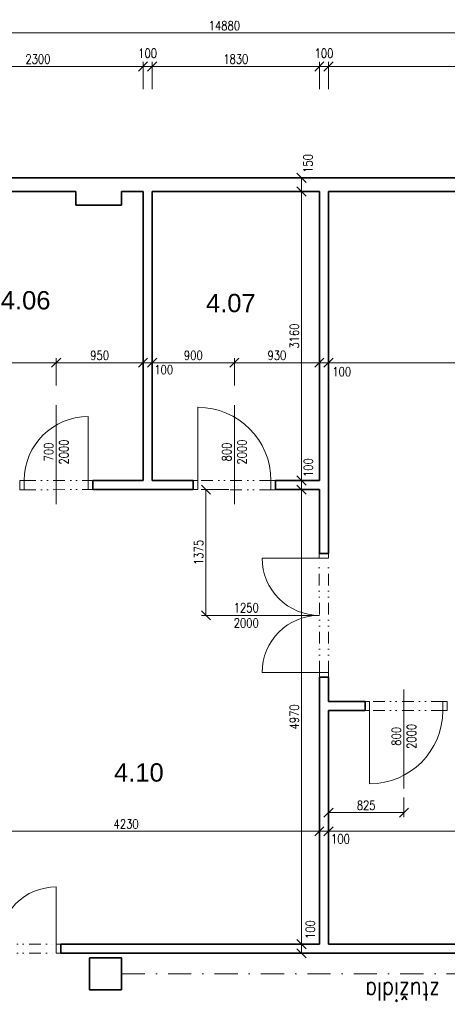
# Model space of a CAD drawing. Header units: millimetres. Extents: x -485339 to 286898, y -1189934 to 1602269.
# Tile 140 of 230: x -69405 to -64725, y -722336 to -711569. Entities that reach past the tile are written whole.
import ezdxf

# ---------------------------------------------------------------- set-up
doc = ezdxf.new("R2010")
doc.units = ezdxf.units.MM
doc.header["$LTSCALE"] = 10
doc.linetypes.add('DASHDOT', pattern=[25.4, 12.7, -6.35, 0, -6.35])
doc.linetypes.add('DĚLICÍ2', pattern=[15.875, 6.35, -3.175, 0, -3.175, 0, -3.175])
doc.layers.get('Defpoints').update_dxf_attribs({"lineweight": 0})
doc.layers.add('BOUR_DVEŘE', color=7, linetype='Continuous', lineweight=18, true_color=0x4ccd32)
for name, color, linetype, lineweight in [('St__otvory_dveře', 40, 'Continuous', 18), ('St_kóty', 132, 'Continuous', 18), ('St_plocha_místnosti', 250, 'Continuous', 18), ('St_popis_otvory', 40, 'Continuous', 18), ('St_čáry_obrys', 5, 'Continuous', 35), ('St_čáry_osy', 250, 'DASHDOT', 18), ('St_čáry_plné', 250, 'Continuous', 18)]:
    doc.layers.add(name, color=color, linetype=linetype, lineweight=lineweight)
doc.styles.add('Andy', font='arial.ttf')
doc.styles.get("Standard").update_dxf_attribs({"font": 'simplex.shx', "width": 0.8})
doc.dimstyles.new('stavebníM50 vnitřní', dxfattribs={"dimtxt": 100, "dimasz": 100, "dimexe": 50, "dimexo": 100, "dimgap": 30, "dimtad": 1, "dimdec": 0, "dimtxsty": 'Standard', "dimblk": 'OBLIQUE', "dimcen": 2.5, "dimclrd": 256, "dimclre": 256, "dimclrt": 256, "dimadec": 0, "dimazin": 0, "dimtfac": 1, "dimtdec": 0, "dimtmove": 2, "dimatfit": 2, "dimldrblk": 'OBLIQUE', "dimfxl": 250, "dimfxlon": 1, "dimlwd": -1, "dimlwe": -1, "dimarcsym": 0})

# ---------------------------------------------------------------- blocks, each defined once
blk = doc.blocks.new('G$CC1796412')
at = {"layer": 'St__otvory_dveře', "color": 0, "ltscale": 2}
blk.add_lwpolyline([(850, 1), (850, 801)], dxfattribs=at)
at = {"layer": 'St__otvory_dveře', "ltscale": 2}
for points in [[(50, 0), (0, 0), (0, -100), (50, -100)], [(900, 1), (850, 1), (850, -99), (900, -99)]]:
    blk.add_lwpolyline(points, close=True, dxfattribs=at)
at = {"layer": 'St__otvory_dveře', "linetype": 'DĚLICÍ2', "ltscale": 2}
for points in [[(50, 0), (850, 1)], [(50, -100), (850, -99)]]:
    blk.add_lwpolyline(points, dxfattribs=at)
at = {"layer": 'St__otvory_dveře', "color": 0, "ltscale": 2}
blk.add_arc((850, 1), 800, 90, 180, dxfattribs=at)
blk = doc.blocks.new('G$CB4A84410')
at = {"layer": 'St__otvory_dveře', "ltscale": 2}
for points in [[(100, -50), (100, 0), (0, 0), (0, -50)], [(101, -800), (101, -750), (1, -750), (1, -800)]]:
    blk.add_lwpolyline(points, close=True, dxfattribs=at)
at = {"layer": 'St__otvory_dveře', "linetype": 'DĚLICÍ2', "ltscale": 2}
for points in [[(0, -50), (1, -750)], [(100, -50), (101, -750)]]:
    blk.add_lwpolyline(points, dxfattribs=at)
at = {"layer": 'St__otvory_dveře', "color": 0, "ltscale": 2}
blk.add_lwpolyline([(101, -750), (801, -750)], dxfattribs=at)
blk.add_arc((101, -750), 700, 0, 90, dxfattribs=at)
blk = doc.blocks.new('G$CCBB459BE')
at = {"layer": 'St__otvory_dveře', "color": 0, "ltscale": 2}
for points in [[(50, 101), (50, 726)], [(1300, 101), (1300, 726)]]:
    blk.add_lwpolyline(points, dxfattribs=at)
at = {"layer": 'St__otvory_dveře', "ltscale": 2}
for points in [[(50, 100), (0, 100), (0, 0), (50, 0)], [(1350, 101), (1300, 101), (1300, 1), (1350, 1)]]:
    blk.add_lwpolyline(points, close=True, dxfattribs=at)
at = {"layer": 'St__otvory_dveře', "linetype": 'DĚLICÍ2', "ltscale": 2}
for points in [[(50, 100), (1300, 101)], [(50, 0), (1300, 1)]]:
    blk.add_lwpolyline(points, dxfattribs=at)
at = {"layer": 'St__otvory_dveře', "color": 0, "ltscale": 2}
for centre, start, end in [((50, 101), 359.9631, 90), ((1300, 101), 90, 180.0369)]:
    blk.add_arc(centre, 625, start, end, dxfattribs=at)
blk = doc.blocks.new('_OBLIQUE')
at = {"color": 0, "linetype": 'ByBlock'}
blk.add_line((-0.5, -0.5), (0.5, 0.5), dxfattribs=at)
blk = doc.blocks.new('*D5295')
at = {"layer": 'Defpoints', "color": 0}
for p in [(-68055, -712080), (-70355, -712736), (-68055, -712736)]:
    blk.add_point(p, dxfattribs=at)
at = {"layer": 'St_kóty'}
for p, q in [((-70355, -712330), (-70355, -712030)), ((-70355, -712080), (-68055, -712080)), ((-68055, -712330), (-68055, -712030))]:
    blk.add_line(p, q, dxfattribs=at)
at = {"layer": 'St_kóty', "linetype": 'ByBlock', "xscale": 100, "yscale": 100, "zscale": 100, "rotation": 180}
blk.add_blockref('_OBLIQUE', (-70355, -712080), dxfattribs=at)
at = {"layer": 'St_kóty', "linetype": 'ByBlock', "xscale": 100, "yscale": 100, "zscale": 100}
blk.add_blockref('_OBLIQUE', (-68055, -712080), dxfattribs=at)
at = {"layer": 'St_kóty', "insert": (-69205, -712000), "char_height": 100, "attachment_point": 5}
blk.add_mtext('2300', dxfattribs=at)
blk = doc.blocks.new('*D5296')
at = {"layer": 'Defpoints', "color": 0}
for p in [(-67955, -712080), (-68055, -712736), (-67955, -712736)]:
    blk.add_point(p, dxfattribs=at)
at = {"layer": 'St_kóty'}
for p, q in [((-68055, -712330), (-68055, -712030)), ((-68055, -712080), (-67955, -712080)), ((-67955, -712330), (-67955, -712030))]:
    blk.add_line(p, q, dxfattribs=at)
at = {"layer": 'St_kóty', "linetype": 'ByBlock', "xscale": 100, "yscale": 100, "zscale": 100, "rotation": 180}
blk.add_blockref('_OBLIQUE', (-68055, -712080), dxfattribs=at)
at = {"layer": 'St_kóty', "linetype": 'ByBlock', "xscale": 100, "yscale": 100, "zscale": 100}
blk.add_blockref('_OBLIQUE', (-67955, -712080), dxfattribs=at)
at = {"layer": 'St_kóty', "insert": (-68005, -711935), "char_height": 100, "attachment_point": 5}
blk.add_mtext('100', dxfattribs=at)
blk = doc.blocks.new('*D5297')
at = {"layer": 'Defpoints', "color": 0}
for p in [(-66125, -712080), (-67955, -712736), (-66125, -712736)]:
    blk.add_point(p, dxfattribs=at)
at = {"layer": 'St_kóty'}
for p, q in [((-67955, -712330), (-67955, -712030)), ((-67955, -712080), (-66125, -712080)), ((-66125, -712330), (-66125, -712030))]:
    blk.add_line(p, q, dxfattribs=at)
at = {"layer": 'St_kóty', "linetype": 'ByBlock', "xscale": 100, "yscale": 100, "zscale": 100, "rotation": 180}
blk.add_blockref('_OBLIQUE', (-67955, -712080), dxfattribs=at)
at = {"layer": 'St_kóty', "linetype": 'ByBlock', "xscale": 100, "yscale": 100, "zscale": 100}
blk.add_blockref('_OBLIQUE', (-66125, -712080), dxfattribs=at)
at = {"layer": 'St_kóty', "insert": (-67040, -712000), "char_height": 100, "attachment_point": 5}
blk.add_mtext('1830', dxfattribs=at)
blk = doc.blocks.new('*D5298')
at = {"layer": 'Defpoints', "color": 0}
for p in [(-66025, -712080), (-66125, -712736), (-66025, -712736)]:
    blk.add_point(p, dxfattribs=at)
at = {"layer": 'St_kóty'}
for p, q in [((-66125, -712330), (-66125, -712030)), ((-66125, -712080), (-66025, -712080)), ((-66025, -712330), (-66025, -712030))]:
    blk.add_line(p, q, dxfattribs=at)
at = {"layer": 'St_kóty', "linetype": 'ByBlock', "xscale": 100, "yscale": 100, "zscale": 100, "rotation": 180}
blk.add_blockref('_OBLIQUE', (-66125, -712080), dxfattribs=at)
at = {"layer": 'St_kóty', "linetype": 'ByBlock', "xscale": 100, "yscale": 100, "zscale": 100}
blk.add_blockref('_OBLIQUE', (-66025, -712080), dxfattribs=at)
at = {"layer": 'St_kóty', "insert": (-66075, -711935), "char_height": 100, "attachment_point": 5}
blk.add_mtext('100', dxfattribs=at)
blk = doc.blocks.new('*D5299')
at = {"layer": 'Defpoints', "color": 0}
for p in [(-59875, -712080), (-66025, -712736), (-59875, -712736)]:
    blk.add_point(p, dxfattribs=at)
at = {"layer": 'St_kóty'}
for p, q in [((-66025, -712330), (-66025, -712030)), ((-66025, -712080), (-59875, -712080)), ((-59875, -712330), (-59875, -712030))]:
    blk.add_line(p, q, dxfattribs=at)
at = {"layer": 'St_kóty', "linetype": 'ByBlock', "xscale": 100, "yscale": 100, "zscale": 100, "rotation": 180}
blk.add_blockref('_OBLIQUE', (-66025, -712080), dxfattribs=at)
at = {"layer": 'St_kóty', "linetype": 'ByBlock', "xscale": 100, "yscale": 100, "zscale": 100}
blk.add_blockref('_OBLIQUE', (-59875, -712080), dxfattribs=at)
at = {"layer": 'St_kóty', "insert": (-62950, -712000), "char_height": 100, "attachment_point": 5}
blk.add_mtext('6150', dxfattribs=at)
blk = doc.blocks.new('*D5308')
at = {"layer": 'Defpoints', "color": 0}
for p in [(-59725, -711714), (-74605, -712983), (-59725, -712983)]:
    blk.add_point(p, dxfattribs=at)
at = {"layer": 'St_kóty'}
for p, q in [((-74605, -711964), (-74605, -711664)), ((-59725, -711964), (-59725, -711664)), ((-74605, -711714), (-59725, -711714))]:
    blk.add_line(p, q, dxfattribs=at)
at = {"layer": 'St_kóty', "linetype": 'ByBlock', "xscale": 100, "yscale": 100, "zscale": 100, "rotation": 180}
blk.add_blockref('_OBLIQUE', (-74605, -711714), dxfattribs=at)
at = {"layer": 'St_kóty', "linetype": 'ByBlock', "xscale": 100, "yscale": 100, "zscale": 100}
blk.add_blockref('_OBLIQUE', (-59725, -711714), dxfattribs=at)
at = {"layer": 'St_kóty', "insert": (-67165, -711634), "char_height": 100, "attachment_point": 5}
blk.add_mtext('14880', dxfattribs=at)
blk = doc.blocks.new('*D5346')
at = {"layer": 'Defpoints', "color": 0}
for p in [(-69005, -715320), (-69005, -715784), (-70355, -716608)]:
    blk.add_point(p, dxfattribs=at)
at = {"layer": 'St_kóty'}
for p, q in [((-70355, -715570), (-70355, -715270)), ((-70355, -715320), (-69005, -715320)), ((-69005, -715570), (-69005, -715270))]:
    blk.add_line(p, q, dxfattribs=at)
at = {"layer": 'St_kóty', "linetype": 'ByBlock', "xscale": 100, "yscale": 100, "zscale": 100, "rotation": 180}
blk.add_blockref('_OBLIQUE', (-70355, -715320), dxfattribs=at)
at = {"layer": 'St_kóty', "linetype": 'ByBlock', "xscale": 100, "yscale": 100, "zscale": 100}
blk.add_blockref('_OBLIQUE', (-69005, -715320), dxfattribs=at)
at = {"layer": 'St_kóty', "insert": (-69680, -715240), "char_height": 100, "attachment_point": 5}
blk.add_mtext('1350', dxfattribs=at)
blk = doc.blocks.new('*D5347')
at = {"layer": 'Defpoints', "color": 0}
for p in [(-68055, -715320), (-69005, -715784), (-68055, -716608)]:
    blk.add_point(p, dxfattribs=at)
at = {"layer": 'St_kóty'}
for p, q in [((-69005, -715570), (-69005, -715270)), ((-69005, -715320), (-68055, -715320)), ((-68055, -715570), (-68055, -715270))]:
    blk.add_line(p, q, dxfattribs=at)
at = {"layer": 'St_kóty', "linetype": 'ByBlock', "xscale": 100, "yscale": 100, "zscale": 100, "rotation": 180}
blk.add_blockref('_OBLIQUE', (-69005, -715320), dxfattribs=at)
at = {"layer": 'St_kóty', "linetype": 'ByBlock', "xscale": 100, "yscale": 100, "zscale": 100}
blk.add_blockref('_OBLIQUE', (-68055, -715320), dxfattribs=at)
at = {"layer": 'St_kóty', "insert": (-68530, -715240), "char_height": 100, "attachment_point": 5}
blk.add_mtext('950', dxfattribs=at)
blk = doc.blocks.new('*D5348')
at = {"layer": 'Defpoints', "color": 0}
for p in [(-67955, -715320), (-68055, -716608), (-67955, -716608)]:
    blk.add_point(p, dxfattribs=at)
at = {"layer": 'St_kóty'}
for p, q in [((-68055, -715570), (-68055, -715270)), ((-68055, -715320), (-67955, -715320)), ((-67955, -715570), (-67955, -715270))]:
    blk.add_line(p, q, dxfattribs=at)
at = {"layer": 'St_kóty', "linetype": 'ByBlock', "xscale": 100, "yscale": 100, "zscale": 100, "rotation": 180}
blk.add_blockref('_OBLIQUE', (-68055, -715320), dxfattribs=at)
at = {"layer": 'St_kóty', "linetype": 'ByBlock', "xscale": 100, "yscale": 100, "zscale": 100}
blk.add_blockref('_OBLIQUE', (-67955, -715320), dxfattribs=at)
at = {"layer": 'St_kóty', "insert": (-67829, -715396), "char_height": 100, "attachment_point": 5}
blk.add_mtext('100', dxfattribs=at)
blk = doc.blocks.new('*D5349')
at = {"layer": 'Defpoints', "color": 0}
for p in [(-67055, -715320), (-67055, -715784), (-67955, -716608)]:
    blk.add_point(p, dxfattribs=at)
at = {"layer": 'St_kóty'}
for p, q in [((-67955, -715570), (-67955, -715270)), ((-67955, -715320), (-67055, -715320)), ((-67055, -715570), (-67055, -715270))]:
    blk.add_line(p, q, dxfattribs=at)
at = {"layer": 'St_kóty', "linetype": 'ByBlock', "xscale": 100, "yscale": 100, "zscale": 100, "rotation": 180}
blk.add_blockref('_OBLIQUE', (-67955, -715320), dxfattribs=at)
at = {"layer": 'St_kóty', "linetype": 'ByBlock', "xscale": 100, "yscale": 100, "zscale": 100}
blk.add_blockref('_OBLIQUE', (-67055, -715320), dxfattribs=at)
at = {"layer": 'St_kóty', "insert": (-67505, -715240), "char_height": 100, "attachment_point": 5}
blk.add_mtext('900', dxfattribs=at)
blk = doc.blocks.new('*D5350')
at = {"layer": 'Defpoints', "color": 0}
for p in [(-66125, -715320), (-67055, -715784), (-66125, -716608)]:
    blk.add_point(p, dxfattribs=at)
at = {"layer": 'St_kóty'}
for p, q in [((-67055, -715570), (-67055, -715270)), ((-67055, -715320), (-66125, -715320)), ((-66125, -715570), (-66125, -715270))]:
    blk.add_line(p, q, dxfattribs=at)
at = {"layer": 'St_kóty', "linetype": 'ByBlock', "xscale": 100, "yscale": 100, "zscale": 100, "rotation": 180}
blk.add_blockref('_OBLIQUE', (-67055, -715320), dxfattribs=at)
at = {"layer": 'St_kóty', "linetype": 'ByBlock', "xscale": 100, "yscale": 100, "zscale": 100}
blk.add_blockref('_OBLIQUE', (-66125, -715320), dxfattribs=at)
at = {"layer": 'St_kóty', "insert": (-66590, -715240), "char_height": 100, "attachment_point": 5}
blk.add_mtext('930', dxfattribs=at)
blk = doc.blocks.new('*D5351')
at = {"layer": 'Defpoints', "color": 0}
for p in [(-66025, -715320), (-66125, -716608), (-66025, -716608)]:
    blk.add_point(p, dxfattribs=at)
at = {"layer": 'St_kóty'}
for p, q in [((-66125, -715570), (-66125, -715270)), ((-66125, -715320), (-66025, -715320)), ((-66025, -715570), (-66025, -715270))]:
    blk.add_line(p, q, dxfattribs=at)
at = {"layer": 'St_kóty', "linetype": 'ByBlock', "xscale": 100, "yscale": 100, "zscale": 100, "rotation": 180}
blk.add_blockref('_OBLIQUE', (-66125, -715320), dxfattribs=at)
at = {"layer": 'St_kóty', "linetype": 'ByBlock', "xscale": 100, "yscale": 100, "zscale": 100}
blk.add_blockref('_OBLIQUE', (-66025, -715320), dxfattribs=at)
at = {"layer": 'St_kóty', "insert": (-65880, -715417), "char_height": 100, "attachment_point": 5}
blk.add_mtext('100', dxfattribs=at)
blk = doc.blocks.new('*D5352')
at = {"layer": 'Defpoints', "color": 0}
for p in [(-59875, -715320), (-59875, -715873), (-66025, -716608)]:
    blk.add_point(p, dxfattribs=at)
at = {"layer": 'St_kóty'}
for p, q in [((-66025, -715570), (-66025, -715270)), ((-66025, -715320), (-59875, -715320)), ((-59875, -715570), (-59875, -715270))]:
    blk.add_line(p, q, dxfattribs=at)
at = {"layer": 'St_kóty', "linetype": 'ByBlock', "xscale": 100, "yscale": 100, "zscale": 100, "rotation": 180}
blk.add_blockref('_OBLIQUE', (-66025, -715320), dxfattribs=at)
at = {"layer": 'St_kóty', "linetype": 'ByBlock', "xscale": 100, "yscale": 100, "zscale": 100}
blk.add_blockref('_OBLIQUE', (-59875, -715320), dxfattribs=at)
at = {"layer": 'St_kóty', "insert": (-62950, -715240), "char_height": 100, "attachment_point": 5}
blk.add_mtext('6150', dxfattribs=at)
blk = doc.blocks.new('*D5355')
at = {"layer": 'Defpoints', "color": 0}
for p in [(-70355, -720238), (-66125, -720444), (-66125, -721678)]:
    blk.add_point(p, dxfattribs=at)
at = {"layer": 'St_kóty'}
for p, q in [((-70355, -720338), (-70355, -720494)), ((-66125, -720694), (-66125, -720394)), ((-70355, -720444), (-66125, -720444))]:
    blk.add_line(p, q, dxfattribs=at)
at = {"layer": 'St_kóty', "linetype": 'ByBlock', "xscale": 100, "yscale": 100, "zscale": 100, "rotation": 180}
blk.add_blockref('_OBLIQUE', (-70355, -720444), dxfattribs=at)
at = {"layer": 'St_kóty', "linetype": 'ByBlock', "xscale": 100, "yscale": 100, "zscale": 100}
blk.add_blockref('_OBLIQUE', (-66125, -720444), dxfattribs=at)
at = {"layer": 'St_kóty', "insert": (-68240, -720364), "char_height": 100, "attachment_point": 5}
blk.add_mtext('4230', dxfattribs=at)
blk = doc.blocks.new('*D5356')
at = {"layer": 'Defpoints', "color": 0}
for p in [(-66025, -720444), (-66125, -721678), (-66025, -721678)]:
    blk.add_point(p, dxfattribs=at)
at = {"layer": 'St_kóty'}
for p, q in [((-66125, -720694), (-66125, -720394)), ((-66025, -720694), (-66025, -720394)), ((-66125, -720444), (-66025, -720444))]:
    blk.add_line(p, q, dxfattribs=at)
at = {"layer": 'St_kóty', "linetype": 'ByBlock', "xscale": 100, "yscale": 100, "zscale": 100, "rotation": 180}
blk.add_blockref('_OBLIQUE', (-66125, -720444), dxfattribs=at)
at = {"layer": 'St_kóty', "linetype": 'ByBlock', "xscale": 100, "yscale": 100, "zscale": 100}
blk.add_blockref('_OBLIQUE', (-66025, -720444), dxfattribs=at)
at = {"layer": 'St_kóty', "insert": (-65894, -720527), "char_height": 100, "attachment_point": 5}
blk.add_mtext('100', dxfattribs=at)
blk = doc.blocks.new('*D5357')
at = {"layer": 'Defpoints', "color": 0}
for p in [(-59875, -720444), (-66025, -721678), (-59875, -721678)]:
    blk.add_point(p, dxfattribs=at)
at = {"layer": 'St_kóty'}
for p, q in [((-66025, -720694), (-66025, -720394)), ((-59875, -720694), (-59875, -720394)), ((-66025, -720444), (-59875, -720444))]:
    blk.add_line(p, q, dxfattribs=at)
at = {"layer": 'St_kóty', "linetype": 'ByBlock', "xscale": 100, "yscale": 100, "zscale": 100, "rotation": 180}
blk.add_blockref('_OBLIQUE', (-66025, -720444), dxfattribs=at)
at = {"layer": 'St_kóty', "linetype": 'ByBlock', "xscale": 100, "yscale": 100, "zscale": 100}
blk.add_blockref('_OBLIQUE', (-59875, -720444), dxfattribs=at)
at = {"layer": 'St_kóty', "insert": (-62950, -720364), "char_height": 100, "attachment_point": 5}
blk.add_mtext('6150', dxfattribs=at)
blk = doc.blocks.new('*D5360')
at = {"layer": 'Defpoints', "color": 0}
for p in [(-66025, -719974), (-65200, -719974), (-66025, -720240)]:
    blk.add_point(p, dxfattribs=at)
at = {"layer": 'St_kóty'}
for p, q in [((-66025, -720074), (-66025, -720290)), ((-65200, -720074), (-65200, -720290)), ((-65200, -720240), (-66025, -720240))]:
    blk.add_line(p, q, dxfattribs=at)
at = {"layer": 'St_kóty', "linetype": 'ByBlock', "xscale": 100, "yscale": 100, "zscale": 100, "rotation": 180}
blk.add_blockref('_OBLIQUE', (-66025, -720240), dxfattribs=at)
at = {"layer": 'St_kóty', "linetype": 'ByBlock', "xscale": 100, "yscale": 100, "zscale": 100}
blk.add_blockref('_OBLIQUE', (-65200, -720240), dxfattribs=at)
at = {"layer": 'St_kóty', "insert": (-65613, -720160), "char_height": 100, "attachment_point": 5}
blk.add_mtext('825', dxfattribs=at)
blk = doc.blocks.new('*D5371')
at = {"layer": 'Defpoints', "color": 0}
for p in [(-67190, -713298), (-67190, -713448), (-66320, -713448)]:
    blk.add_point(p, dxfattribs=at)
at = {"layer": 'St_kóty'}
for p, q in [((-66570, -713298), (-66270, -713298)), ((-66320, -713298), (-66320, -713448)), ((-66570, -713448), (-66270, -713448))]:
    blk.add_line(p, q, dxfattribs=at)
at = {"layer": 'St_kóty', "linetype": 'ByBlock', "xscale": 100, "yscale": 100, "zscale": 100}
for p, rotation in [((-66320, -713298), 90), ((-66320, -713448), 270)]:
    blk.add_blockref('_OBLIQUE', p, dxfattribs=dict(at, rotation=rotation))
at = {"layer": 'St_kóty', "insert": (-66249, -713141), "char_height": 100, "attachment_point": 5, "rotation": 90}
blk.add_mtext('150', dxfattribs=at)
blk = doc.blocks.new('*D5374')
at = {"layer": 'Defpoints', "color": 0}
for p in [(-67190, -713448), (-66320, -716608), (-66125, -716608)]:
    blk.add_point(p, dxfattribs=at)
at = {"layer": 'St_kóty'}
for p, q in [((-66570, -713448), (-66270, -713448)), ((-66320, -713448), (-66320, -716608)), ((-66225, -716608), (-66370, -716608))]:
    blk.add_line(p, q, dxfattribs=at)
at = {"layer": 'St_kóty', "linetype": 'ByBlock', "xscale": 100, "yscale": 100, "zscale": 100}
for p, rotation in [((-66320, -713448), 90), ((-66320, -716608), 270)]:
    blk.add_blockref('_OBLIQUE', p, dxfattribs=dict(at, rotation=rotation))
at = {"layer": 'St_kóty', "insert": (-66400, -715028), "char_height": 100, "attachment_point": 5, "rotation": 90}
blk.add_mtext('3160', dxfattribs=at)
blk = doc.blocks.new('*D5375')
at = {"layer": 'Defpoints', "color": 0}
for p in [(-66125, -716608), (-66320, -716708), (-66125, -716708)]:
    blk.add_point(p, dxfattribs=at)
at = {"layer": 'St_kóty'}
for p, q in [((-66225, -716608), (-66370, -716608)), ((-66320, -716608), (-66320, -716708)), ((-66225, -716708), (-66370, -716708))]:
    blk.add_line(p, q, dxfattribs=at)
at = {"layer": 'St_kóty', "linetype": 'ByBlock', "xscale": 100, "yscale": 100, "zscale": 100}
for p, rotation in [((-66320, -716608), 90), ((-66320, -716708), 270)]:
    blk.add_blockref('_OBLIQUE', p, dxfattribs=dict(at, rotation=rotation))
at = {"layer": 'St_kóty', "insert": (-66247, -716467), "char_height": 100, "attachment_point": 5, "rotation": 90}
blk.add_mtext('100', dxfattribs=at)
blk = doc.blocks.new('*D5376')
at = {"layer": 'Defpoints', "color": 0}
for p in [(-66125, -716708), (-66320, -721678), (-66125, -721678)]:
    blk.add_point(p, dxfattribs=at)
at = {"layer": 'St_kóty'}
for p, q in [((-66225, -716708), (-66370, -716708)), ((-66320, -716708), (-66320, -721678)), ((-66225, -721678), (-66370, -721678))]:
    blk.add_line(p, q, dxfattribs=at)
at = {"layer": 'St_kóty', "linetype": 'ByBlock', "xscale": 100, "yscale": 100, "zscale": 100}
for p, rotation in [((-66320, -716708), 90), ((-66320, -721678), 270)]:
    blk.add_blockref('_OBLIQUE', p, dxfattribs=dict(at, rotation=rotation))
at = {"layer": 'St_kóty', "insert": (-66400, -719193), "char_height": 100, "attachment_point": 5, "rotation": 90}
blk.add_mtext('4970', dxfattribs=at)
blk = doc.blocks.new('*D5377')
at = {"layer": 'Defpoints', "color": 0}
for p in [(-66125, -721678), (-66320, -721778), (-66125, -721778)]:
    blk.add_point(p, dxfattribs=at)
at = {"layer": 'St_kóty'}
for p, q in [((-66225, -721678), (-66370, -721678)), ((-66320, -721678), (-66320, -721778)), ((-66225, -721778), (-66370, -721778))]:
    blk.add_line(p, q, dxfattribs=at)
at = {"layer": 'St_kóty', "linetype": 'ByBlock', "xscale": 100, "yscale": 100, "zscale": 100}
for p, rotation in [((-66320, -721678), 90), ((-66320, -721778), 270)]:
    blk.add_blockref('_OBLIQUE', p, dxfattribs=dict(at, rotation=rotation))
at = {"layer": 'St_kóty', "insert": (-66225, -721518), "char_height": 100, "attachment_point": 5, "rotation": 90}
blk.add_mtext('100', dxfattribs=at)
blk = doc.blocks.new('*D5378')
at = {"layer": 'Defpoints', "color": 0}
for p in [(-66125, -716708), (-67366, -718083), (-66495, -718083)]:
    blk.add_point(p, dxfattribs=at)
at = {"layer": 'St_kóty'}
for p, q in [((-67116, -716708), (-67416, -716708)), ((-67366, -716708), (-67366, -718083)), ((-67116, -718083), (-67416, -718083))]:
    blk.add_line(p, q, dxfattribs=at)
at = {"layer": 'St_kóty', "linetype": 'ByBlock', "xscale": 100, "yscale": 100, "zscale": 100}
for p, rotation in [((-67366, -716708), 90), ((-67366, -718083), 270)]:
    blk.add_blockref('_OBLIQUE', p, dxfattribs=dict(at, rotation=rotation))
at = {"layer": 'St_kóty', "insert": (-67446, -717395), "char_height": 100, "attachment_point": 5, "rotation": 90}
blk.add_mtext('1375', dxfattribs=at)

msp = doc.modelspace()

# ---------------------------------------------------------------- linework, layer by layer
at = {"layer": 'St_popis_otvory'}
for points in [[(-69004.9, -716865.1), (-69004.9, -715783.8)], [(-67054.9, -716865.1), (-67054.9, -715783.8)], [(-67206.6, -718082.8), (-66125.3, -718082.8)], [(-65200.4, -719974.1), (-65200.4, -718892.8)]]:
    msp.add_lwpolyline(points, dxfattribs=at)
at = {"layer": 'St_čáry_obrys', "ltscale": 2}
for p, q in [((-66024.9, -718757.8), (-66024.9, -719022.8)), ((-66024.9, -719122.8), (-66024.9, -721677.8)), ((-65624.9, -719022.8), (-65624.9, -719122.8))]:
    msp.add_line(p, q, dxfattribs=at)
for points in [[(-59774.9, -713297.8), (-74604.9, -713297.8)], [(-70354.9, -713447.8), (-68789.1, -713447.8)], [(-68789.1, -713447.8), (-68789.1, -713597.8)], [(-68289.1, -713447.8), (-68054.9, -713447.8)], [(-68289.1, -713447.8), (-68289.1, -713597.8)], [(-68054.9, -713447.8), (-68054.9, -716607.8)], [(-67954.9, -713447.8), (-67954.9, -716607.8)], [(-67954.9, -713447.8), (-66124.9, -713447.8)], [(-66124.9, -716607.8), (-66124.9, -713447.8)], [(-66024.9, -713447.8), (-61784.9, -713447.8)], [(-66024.9, -713447.8), (-66024.9, -717407.8)], [(-68789.1, -713597.8), (-68289.1, -713597.8)], [(-68604.9, -716607.8), (-68604.9, -716707.8)], [(-68604.9, -716607.8), (-68054.9, -716607.8)], [(-67954.9, -716607.8), (-67504.9, -716607.8)], [(-67504.9, -716607.8), (-67504.9, -716707.8)], [(-66604.9, -716607.8), (-66604.9, -716707.8)], [(-66604.9, -716607.8), (-66124.9, -716607.8)], [(-68604.9, -716707.8), (-67504.9, -716707.8)], [(-66604.9, -716707.8), (-66124.9, -716707.8), (-66124.9, -717407.8)], [(-66124.9, -717407.8), (-66024.9, -717407.8)], [(-66124.9, -718757.8), (-66124.9, -721677.8), (-68954.9, -721677.8)], [(-66124.9, -718757.8), (-66024.9, -718757.8)], [(-65624.9, -719022.8), (-66024.9, -719022.8)], [(-65624.9, -719122.8), (-66024.9, -719122.8)], [(-68954.9, -721677.8), (-68954.9, -721777.8)], [(-59924.9, -721677.8), (-66024.9, -721677.8)], [(-59924.9, -721777.8), (-68954.9, -721777.8)]]:
    msp.add_lwpolyline(points, dxfattribs=at)
msp.add_lwpolyline([(-68289.1, -722177.8), (-68289.1, -721827.8), (-68639.1, -721827.8), (-68639.1, -722177.8)], close=True, dxfattribs=at)
at = {"layer": 'St_čáry_osy', "ltscale": 2}
msp.add_lwpolyline([(-68289.1, -722002.8), (-61639.1, -722002.8)], dxfattribs=at)

# ---------------------------------------------------------------- block references
at = {"layer": 'BOUR_DVEŘE', "ltscale": 2, "xscale": -1}
msp.add_blockref('G$CC1796412', (-66604.9, -716608.6), dxfattribs=at)
at = {"layer": 'BOUR_DVEŘE', "ltscale": 2}
for name, p, rotation in [('G$CB4A84410', (-69404.9, -716708.6), 90), ('G$CCBB459BE', (-66024.9, -718757.8), 90), ('G$CC1796412', (-64724.9, -719123.6), 180)]:
    msp.add_blockref(name, p, dxfattribs=dict(at, rotation=rotation))
msp.add_blockref('G$CCBB459BE', (-70304.9, -721777.8), dxfattribs=at)

# ---------------------------------------------------------------- texts
at = {"layer": 'St_plocha_místnosti', "ltscale": 2, "style": 'Andy'}
for s, p in [('4.06', (-69611.4, -714736.9)), ('4.07', (-67365.9, -714767.1)), ('4.10', (-68372.2, -719900.4))]:
    msp.add_text(s, height=200, dxfattribs=at).set_placement(p)
at = {"layer": 'St_popis_otvory', "char_height": 100, "width": 1342.526, "attachment_point": 5, "rotation": 90}
for s, insert in [('700\\P2000', (-69004.9, -716296.6)), ('800\\P2000', (-67054.9, -716296.6)), ('800\\P2000', (-65200.4, -719405.7))]:
    msp.add_mtext(s, dxfattribs=dict(at, insert=insert))
at = {"layer": 'St_popis_otvory', "insert": (-66925.2, -718082.8), "char_height": 100, "width": 1342.526, "attachment_point": 5}
msp.add_mtext('1250\\P2000', dxfattribs=at)
at = {"layer": 'St_čáry_plné', "ltscale": 2, "width": 0.8}
msp.add_text('ztužidla', height=200, rotation=180, dxfattribs=at).set_placement((-64807.2, -722095.7))

# ---------------------------------------------------------------- dimensions: what is measured, and where the dimension line sits
at = {"layer": 'St_kóty'}
for base, p1, p2, picture, middle in [((-59724.9, -711714.4), (-74604.9, -712982.9), (-59724.9, -712982.9), '*D5308', (-67164.9, -711634.4)), ((-67954.9, -712080.4), (-68054.9, -712736.1), (-67954.9, -712736.1), '*D5296', (-68004.9, -711935.4)), ((-66024.9, -712080.4), (-66124.9, -712736.1), (-66024.9, -712736.1), '*D5298', (-66074.9, -711935.4)), ((-68054.9, -712080.4), (-70354.9, -712736.1), (-68054.9, -712736.1), '*D5295', (-69204.9, -712000.4)), ((-66124.9, -712080.4), (-67954.9, -712736.1), (-66124.9, -712736.1), '*D5297', (-67039.9, -712000.4)), ((-59874.9, -712080.4), (-66024.9, -712736.1), (-59874.9, -712736.1), '*D5299', (-62949.9, -712000.4)), ((-69004.9, -715320.1), (-70354.9, -716607.8), (-69004.9, -715783.8), '*D5346', (-69679.9, -715240.1)), ((-68054.9, -715320.1), (-69004.9, -715783.8), (-68054.9, -716607.8), '*D5347', (-68529.9, -715240.1)), ((-67054.9, -715320.1), (-67954.9, -716607.8), (-67054.9, -715783.8), '*D5349', (-67504.9, -715240.1)), ((-66124.9, -715320.1), (-67054.9, -715783.8), (-66124.9, -716607.8), '*D5350', (-66589.9, -715240.1)), ((-59874.9, -715320.1), (-66024.9, -716607.8), (-59874.9, -715872.8), '*D5352', (-62949.9, -715240.1)), ((-66024.8823, -720240.1573), (-65200.3712, -719974.1143), (-66024.8823, -719974.1143), '*D5360', (-65612.6267, -720160.1573)), ((-66124.9, -720443.8), (-70354.9, -720237.8), (-66124.9, -721677.8), '*D5355', (-68239.9, -720363.8)), ((-59875.3, -720443.8), (-66024.9, -721677.8), (-59875.3, -721677.7), '*D5357', (-62950.1, -720363.8))]:
    dim = msp.add_linear_dim(base=base, p1=p1, p2=p2, dimstyle='stavebníM50 vnitřní', dxfattribs=at)
    dim.commit()
    dim.dimension.update_dxf_attribs({"geometry": picture, "text_midpoint": middle})
for base, p1, p2, picture, middle in [((-66320.4, -713447.8), (-67189.9, -713297.8), (-67189.9, -713447.8), '*D5371', (-66249.4, -713141.4)), ((-66320.4, -716707.8), (-66124.9, -716607.8), (-66124.9, -716707.8), '*D5375', (-66247.2, -716466.7)), ((-66320.4, -721777.8), (-66124.9, -721677.8), (-66124.9, -721777.8), '*D5377', (-66224.6, -721517.6))]:
    dim = msp.add_linear_dim(base=base, p1=p1, p2=p2, angle=90, dimstyle='stavebníM50 vnitřní', dxfattribs=at)
    dim.commit()
    dim.dimension.update_dxf_attribs({"geometry": picture, "text_midpoint": middle, "dimtype": 160})
for base, p1, p2, picture, middle in [((-66320.4, -716607.8), (-67189.9, -713447.8), (-66124.9, -716607.8), '*D5374', (-66400.4, -715027.8)), ((-67366.4, -718082.8), (-66124.9, -716707.8), (-66495.2, -718082.8), '*D5378', (-67446.4, -717395.3)), ((-66320.4, -721677.8), (-66124.9, -716707.8), (-66124.9, -721677.8), '*D5376', (-66400.4, -719192.8))]:
    dim = msp.add_linear_dim(base=base, p1=p1, p2=p2, angle=90, dimstyle='stavebníM50 vnitřní', dxfattribs=at)
    dim.commit()
    dim.dimension.update_dxf_attribs({"geometry": picture, "text_midpoint": middle})
for base, p1, p2, picture, middle in [((-67954.9, -715320.1), (-68054.9, -716607.8), (-67954.9, -716607.8), '*D5348', (-67828.7, -715396.2)), ((-66024.9, -715320.1), (-66124.9, -716607.8), (-66024.9, -716607.8), '*D5351', (-65879.7, -715416.8)), ((-66024.9, -720443.8), (-66124.9, -721677.8), (-66024.9, -721677.8), '*D5356', (-65893.7, -720526.5))]:
    dim = msp.add_linear_dim(base=base, p1=p1, p2=p2, dimstyle='stavebníM50 vnitřní', dxfattribs=at)
    dim.commit()
    dim.dimension.update_dxf_attribs({"geometry": picture, "text_midpoint": middle, "dimtype": 160})

doc.saveas('drawing.dxf')
